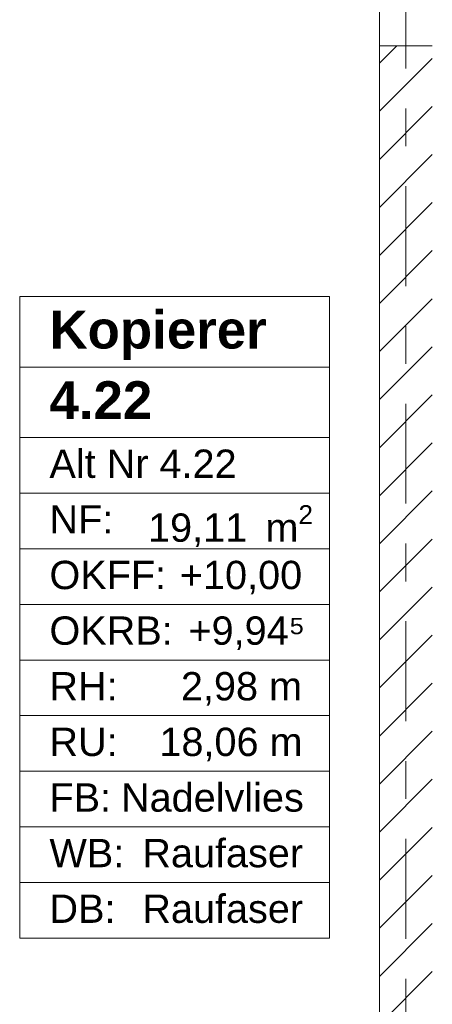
# Model space of a CAD drawing. Header units: metres. Extents: x -3.6 to 84.5, y -11 to 16.8.
# Tile 105 of 161: x 24.7 to 25.8, y 0.8 to 3.4. Entities that reach past the tile are written whole.
import ezdxf

# ---------------------------------------------------------------- set-up
doc = ezdxf.new("R2010")
doc.units = ezdxf.units.M
doc.header["$MEASUREMENT"] = 0
doc.linetypes.add('Strichlinie doppelt', pattern=[0.546806, 0.264583, -0.105833, 0.070556, -0.105833])
doc.linetypes.add('Wipeout_Contour', pattern=[1, 0, -1])
for name, color, linetype in [('401 - Zone.Raum_ Raumbegrenzung_ Whg.', 7, 'Continuous'), ('451 - Universal.Achsen Raster', 7, 'Continuous'), ('605 - Struktur.Wand Innen', 7, 'Continuous')]:
    doc.layers.add(name, color=color, linetype=linetype)
doc.styles.add('ERSTELLTER_STIL_1', font='txt')
doc.styles.add('ERSTELLTER_STIL_2', font='txt')

msp = doc.modelspace()

# ---------------------------------------------------------------- linework, layer by layer
at = {"layer": '401 - Zone.Raum_ Raumbegrenzung_ Whg.', "color": 7, "linetype": 'Continuous', "lineweight": 9}
for p, q in [((25.528, 2.6408), (24.7091, 2.6408)), ((24.7091, 2.6408), (24.7091, 0.9417)), ((24.7091, 2.6408), (25.528, 2.6408)), ((24.7091, 2.4542), (24.7091, 2.6408)), ((25.528, 0.9417), (25.528, 2.6408)), ((25.528, 2.6408), (25.528, 2.4542)), ((25.528, 2.4542), (24.7091, 2.4542)), ((24.7091, 2.4542), (25.528, 2.4542)), ((24.7091, 2.2676), (24.7091, 2.4542)), ((25.528, 2.4542), (25.528, 2.2676)), ((25.528, 2.2676), (24.7091, 2.2676)), ((24.7091, 2.2676), (25.528, 2.2676)), ((24.7091, 2.1203), (24.7091, 2.2676)), ((25.528, 2.2676), (25.528, 2.1203)), ((25.528, 2.1203), (24.7091, 2.1203)), ((24.7091, 2.1203), (25.528, 2.1203)), ((24.7091, 1.973), (24.7091, 2.1203)), ((25.528, 2.1203), (25.528, 1.973)), ((25.528, 1.973), (24.7091, 1.973)), ((24.7091, 1.973), (25.528, 1.973)), ((24.7091, 1.8256), (24.7091, 1.973)), ((25.528, 1.973), (25.528, 1.8256)), ((25.528, 1.8256), (24.7091, 1.8256)), ((24.7091, 1.8256), (25.528, 1.8256)), ((24.7091, 1.6783), (24.7091, 1.8256)), ((25.528, 1.8256), (25.528, 1.6783)), ((25.528, 1.6783), (24.7091, 1.6783)), ((24.7091, 1.6783), (25.528, 1.6783)), ((24.7091, 1.531), (24.7091, 1.6783)), ((25.528, 1.6783), (25.528, 1.531)), ((25.528, 1.531), (24.7091, 1.531)), ((24.7091, 1.531), (25.528, 1.531)), ((24.7091, 1.3837), (24.7091, 1.531)), ((25.528, 1.531), (25.528, 1.3837)), ((25.528, 1.3837), (24.7091, 1.3837)), ((24.7091, 1.3837), (25.528, 1.3837)), ((24.7091, 1.2364), (24.7091, 1.3837)), ((25.528, 1.3837), (25.528, 1.2364)), ((25.528, 1.2364), (24.7091, 1.2364)), ((24.7091, 1.2364), (25.528, 1.2364)), ((24.7091, 1.089), (24.7091, 1.2364)), ((25.528, 1.2364), (25.528, 1.089)), ((25.528, 1.089), (24.7091, 1.089)), ((24.7091, 1.089), (25.528, 1.089)), ((24.7091, 0.9417), (24.7091, 1.089)), ((25.528, 1.089), (25.528, 0.9417)), ((24.7091, 0.9417), (25.528, 0.9417)), ((25.528, 0.9417), (24.7091, 0.9417))]:
    msp.add_line(p, q, dxfattribs=at)

# ---------------------------------------------------------------- texts
at = {"layer": '401 - Zone.Raum_ Raumbegrenzung_ Whg.', "color": 7, "lineweight": 9, "attachment_point": 1}
for s, insert, char_height, style in [('\\A1;{\\pqj;\\pt0;\\fArial|b1|i0|c0|p38;Kopierer}', (24.7877, 2.6032), 0.1, 'ERSTELLTER_STIL_1'), ('\\A1;{\\pqj;\\pt0;\\fArial|b1|i0|c0|p38;}', (25.4494, 2.6261), 0.1, 'ERSTELLTER_STIL_1'), ('\\A1;{\\pqj;\\pt0;\\fArial|b1|i0|c0|p38;}', (25.4494, 2.4395), 0.1, 'ERSTELLTER_STIL_1'), ('\\A1;{\\pql;\\pt0;\\fArial|b1|i0|c0|p38;4.22}', (24.7877, 2.4166), 0.1, 'ERSTELLTER_STIL_1'), ('\\A1;{\\pqj;\\pt0;\\fArial|b0|i0|c0|p38;}', (25.4494, 2.2529), 0.075, 'ERSTELLTER_STIL_2'), ('\\A1;{\\pqj;\\pt0;\\fArial|b0|i0|c0|p38;Alt Nr 4.22}', (24.7877, 2.2357), 0.075, 'ERSTELLTER_STIL_2'), ('\\A1;{\\pqj;\\pt0;\\fArial|b0|i0|c0|p38;NF: }', (24.7877, 2.0884), 0.075, 'ERSTELLTER_STIL_2'), ('\\A1;{\\pql;\\pt0,0.05;\\fArial|b0|i0|c0|p38;19,11\\fArial|b0|i0|c0|p38;\\A1{\\H.66x;\\S^  ;}\\fArial|b0|i0|c0|p38; m\\fArial|b0|i0|c0|p38;\\A1{\\H.66x;\\S2^  ;}}', (25.0484, 2.0884), 0.075, 'ERSTELLTER_STIL_2'), ('\\A1;{\\pqj;\\pt0;\\fArial|b0|i0|c0|p38;OKFF: }', (24.7877, 1.9411), 0.075, 'ERSTELLTER_STIL_2'), ('\\A1;{\\pqj;\\pt0;\\fArial|b0|i0|c0|p38;+10,00}', (25.1326, 1.9411), 0.075, 'ERSTELLTER_STIL_2'), ('\\A1;{\\pqj;\\pt0;\\fArial|b0|i0|c0|p38;+9,94⁵}', (25.1552, 1.7938), 0.075, 'ERSTELLTER_STIL_2'), ('\\A1;{\\pqj;\\pt0;\\fArial|b0|i0|c0|p38;OKRB: }', (24.7877, 1.7938), 0.075, 'ERSTELLTER_STIL_2'), ('\\A1;{\\pqj;\\pt0;\\fArial|b0|i0|c0|p38;RH: }', (24.7877, 1.6464), 0.075, 'ERSTELLTER_STIL_2'), ('\\A1;{\\pqj;\\pt0;\\fArial|b0|i0|c0|p38;2,98 m}', (25.1353, 1.6464), 0.075, 'ERSTELLTER_STIL_2'), ('\\A1;{\\pqj;\\pt0;\\fArial|b0|i0|c0|p38;RU: }', (24.7877, 1.4991), 0.075, 'ERSTELLTER_STIL_2'), ('\\A1;{\\pqj;\\pt0;\\fArial|b0|i0|c0|p38;18,06 m}', (25.0784, 1.4991), 0.075, 'ERSTELLTER_STIL_2'), ('\\A1;{\\pqj;\\pt0;\\fArial|b0|i0|c0|p38;Nadelvlies}', (24.9769, 1.3518), 0.075, 'ERSTELLTER_STIL_2'), ('\\A1;{\\pqj;\\pt0;\\fArial|b0|i0|c0|p38;FB: }', (24.7877, 1.3518), 0.075, 'ERSTELLTER_STIL_2'), ('\\A1;{\\pqj;\\pt0;\\fArial|b0|i0|c0|p38;WB: }', (24.7877, 1.2045), 0.075, 'ERSTELLTER_STIL_2'), ('\\A1;{\\pqj;\\pt0;\\fArial|b0|i0|c0|p38;Raufaser}', (25.0332, 1.2045), 0.075, 'ERSTELLTER_STIL_2'), ('\\A1;{\\pqj;\\pt0;\\fArial|b0|i0|c0|p38;DB: }', (24.7877, 1.0572), 0.075, 'ERSTELLTER_STIL_2'), ('\\A1;{\\pqj;\\pt0;\\fArial|b0|i0|c0|p38;Raufaser}', (25.0332, 1.0572), 0.075, 'ERSTELLTER_STIL_2')]:
    msp.add_mtext(s, dxfattribs=dict(at, insert=insert, char_height=char_height, style=style))

# ---------------------------------------------------------------- wipeouts: each hides what was drawn before it
at = {"color": 254, "linetype": 'Wipeout_Contour', "lineweight": 0, "ltscale": 103.372908}
msp.add_wipeout([(25.66, 3.305), (25.66, 0.7), (25.8, 0.7), (25.8, 3.305)], dxfattribs=at).dxf.layer = '605 - Struktur.Wand Innen'

# ---------------------------------------------------------------- next in the draw order: hatches: boundary and pattern name
at = {"layer": '605 - Struktur.Wand Innen', "linetype": 'Continuous', "lineweight": 0, "true_color": 0x000000}
h = msp.add_hatch(dxfattribs=at)
h.set_pattern_fill('MW_Ziegel_0001', color=18, style=0, pattern_type=2)
h.set_pattern_definition([(45, (0, 0), (-0.0636396, 0.0636396), [])])
h.paths.add_polyline_path([(25.66, 3.305), (25.66, 0.7), (25.8, 0.7), (25.8, 3.305)])

# ---------------------------------------------------------------- next in the draw order: linework, layer by layer
at = {"layer": '451 - Universal.Achsen Raster', "color": 160, "linetype": 'Strichlinie doppelt', "lineweight": 9, "true_color": 0x3232ff}
msp.add_line((25.73, -10.585), (25.73, 16.355), dxfattribs=at)
at = {"layer": '605 - Struktur.Wand Innen', "color": 7, "linetype": 'Continuous', "lineweight": 13}
msp.add_line((25.66, 4.315), (25.66, 3.305), dxfattribs=at)
at = {"layer": '605 - Struktur.Wand Innen', "color": 7, "linetype": 'Continuous', "lineweight": 18}
msp.add_line((25.66, 3.305), (25.8, 3.305), dxfattribs=at)
at = {"layer": '605 - Struktur.Wand Innen', "color": 7, "linetype": 'Continuous', "lineweight": 18, "flags": 128}
msp.add_lwpolyline([(25.66, 3.305), (25.66, 0.7)], dxfattribs=at)

doc.saveas('drawing.dxf')
